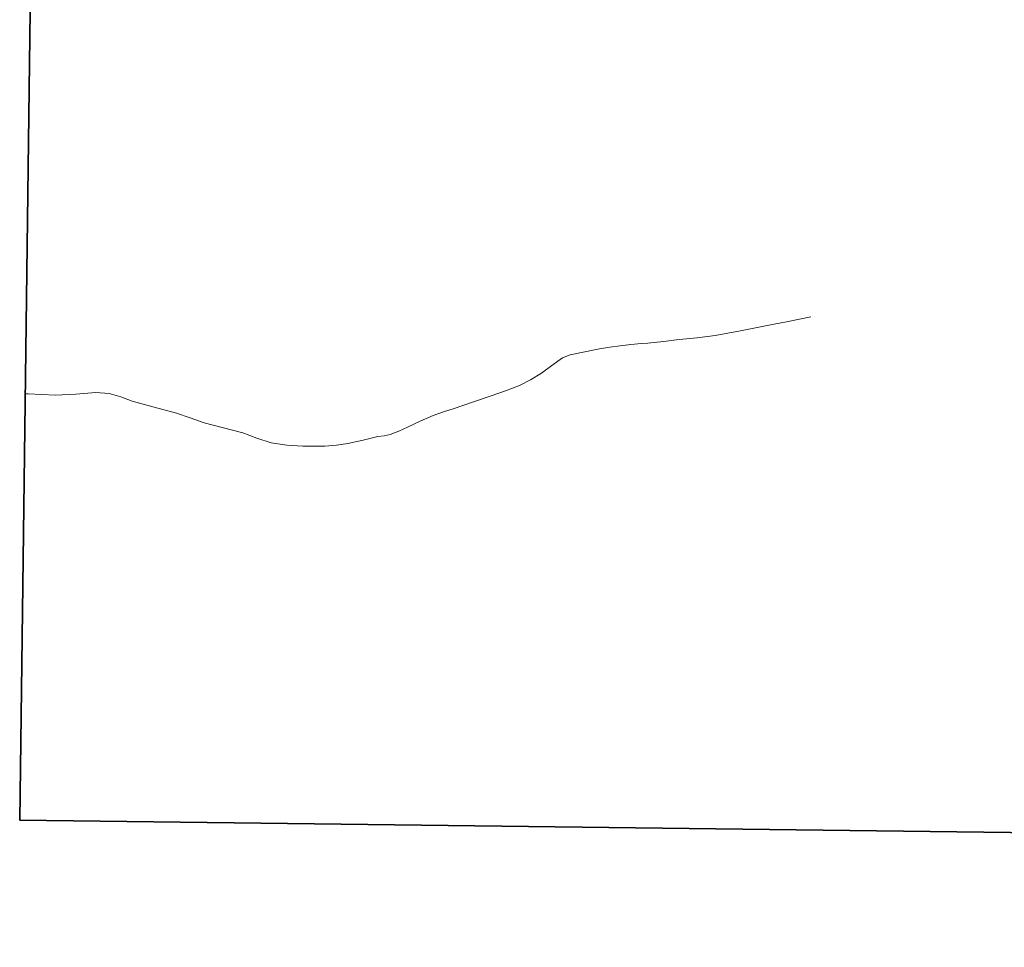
# Model space of a CAD drawing. Header units: metres. Extents: x 407555 to 411072, y 4571682 to 4574038.
# Tile 1 of 67: x 407555 to 407891, y 4571682 to 4571999. Entities that reach past the tile are written whole.
import ezdxf

# ---------------------------------------------------------------- set-up
doc = ezdxf.new("R2010")
doc.units = ezdxf.units.M
doc.header["$MEASUREMENT"] = 0
doc.layers.add('FLU01_LN', color=7, linetype='Continuous', lineweight=15)
doc.layers.add('VIR01_LN', color=7, linetype='Continuous', lineweight=15)

msp = doc.modelspace()

# ---------------------------------------------------------------- linework, layer by layer
at = {"layer": 'FLU01_LN', "color": 150, "linetype": 'Continuous', "lineweight": 15}
msp.add_polyline3d([(407825.11, 4571897.48, 467.91), (407817.34, 4571895.96, 464.77), (407809.57, 4571894.44, 461.62), (407801.1, 4571892.76, 458.94), (407792.44, 4571891.15, 456.79), (407786.24, 4571890.35, 455.37), (407780.04, 4571889.73, 453.96), (407774.69, 4571889.11, 451.51), (407769.32, 4571888.51, 449.06), (407767.15, 4571888.37, 448.77), (407763.52, 4571888.04, 447.67), (407759.85, 4571887.6, 446.77), (407756.34, 4571887.1, 446.39), (407752.83, 4571886.6, 446.01), (407747.83, 4571885.58, 444.98), (407742.83, 4571884.55, 443.94), (407740.16, 4571883.52, 443.45), (407736.55, 4571880.92, 442.9), (407732.95, 4571878.27, 442.31), (407729.27, 4571875.99, 441.59), (407725.45, 4571873.99, 440.83), (407720.63, 4571872.17, 439.89), (407715.77, 4571870.5, 438.95), (407709.41, 4571868.33, 437.72), (407703.09, 4571866.16, 436.48), (407699.49, 4571864.98, 435.32), (407695.93, 4571863.73, 434.03), (407691.53, 4571861.79, 432.98), (407687.12, 4571859.72, 432.14), (407684.2, 4571858.43, 431.96), (407681.27, 4571857.22, 431.74), (407679.16, 4571856.79, 430.7), (407677.04, 4571856.55, 429.63), (407671.97, 4571855.32, 428.52), (407666.76, 4571854.15, 427.56), (407662.82, 4571853.6, 426.91), (407658.86, 4571853.3, 426.34), (407655.11, 4571853.24, 425.93), (407651.35, 4571853.33, 425.55), (407645.91, 4571853.59, 424.9), (407640.51, 4571854.37, 424.14), (407635.61, 4571856.04, 422.77), (407630.81, 4571857.84, 421.31), (407624.18, 4571859.53, 420.53), (407617.57, 4571861.29, 419.7), (407612.84, 4571862.94, 418.6), (407608.1, 4571864.57, 417.5), (407600.54, 4571866.67, 416.09), (407592.97, 4571868.71, 414.7), (407589.1, 4571870.12, 413.66), (407585.15, 4571871.33, 412.66), (407580.59, 4571871.66, 412.16), (407573.67, 4571871.11, 411.93), (407566.77, 4571870.7, 411.39), (407557.37, 4571871.18, 409.97), (407556.37, 4571871.21, 409.82)], dxfattribs=at)
at = {"layer": 'VIR01_LN', "color": 7, "linetype": 'Continuous', "lineweight": 35, "flags": 128}
msp.add_lwpolyline([(407584.03, 4574038.19), (411071.92, 4573994.66), (411043.52, 4571681.77), (407554.51, 4571725.33)], close=True, dxfattribs=at)

doc.saveas('drawing.dxf')
